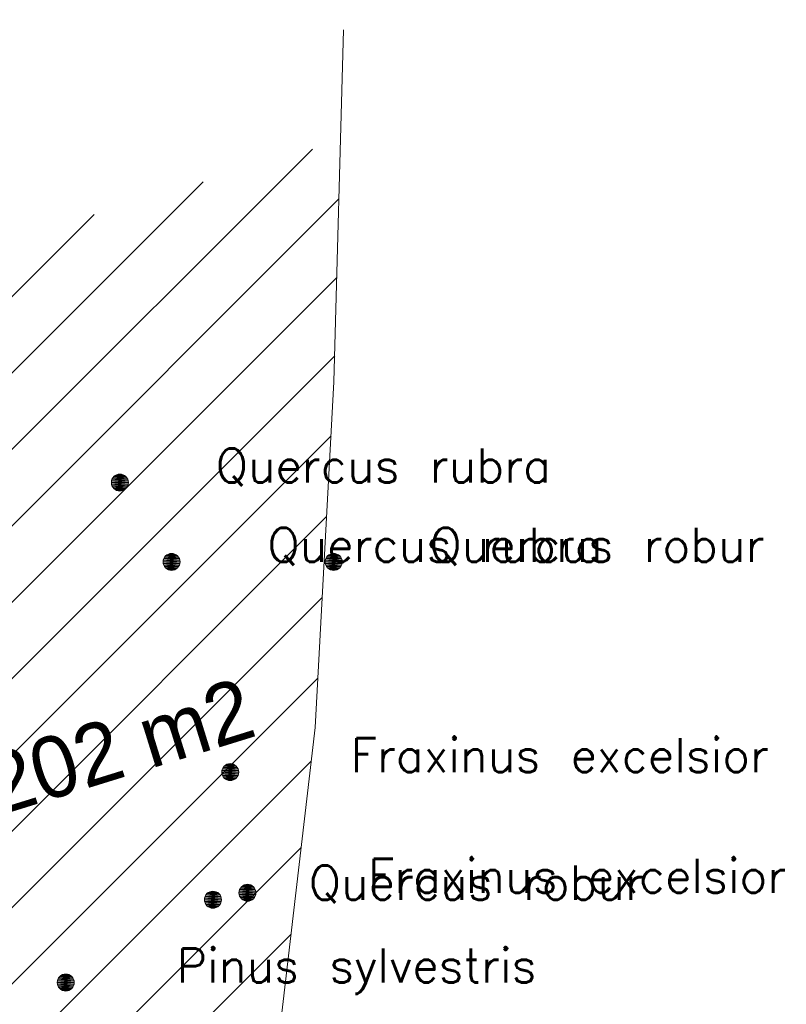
# Model space of a CAD drawing. Header units: metres. Extents: x 102852 to 106916, y 385458 to 392749.
# Tile 20 of 25: x 104659 to 104681, y 386110 to 386139. Entities that reach past the tile are written whole.
import ezdxf
from ezdxf.enums import TextEntityAlignment as Align

# ---------------------------------------------------------------- set-up
doc = ezdxf.new("R2010")
doc.units = ezdxf.units.M
for name, color, linetype, lineweight in [('0-BEPLANTING', 14, 'Continuous', 30), ('B-WE-GR-STRUIK-G', 90, 'Continuous', 13), ('Bomen', 84, 'Continuous', 0), ('Boomsoort', 10, 'Continuous', 0)]:
    doc.layers.add(name, color=color, linetype=linetype, lineweight=lineweight)
doc.styles.add('ISO 1 1000 T2 5 0', font='font_iso.shx', dxfattribs={"height": 2.5})
doc.styles.add('Style-txt', font='txt.shx')

# ---------------------------------------------------------------- blocks, each defined once
blk = doc.blocks.new('MPOLYGON_691')
at = {"layer": 'Bomen', "flags": 128}
for points in [[(104661.314, 386125.681), (104661.277, 386125.65), (104661.63, 386125.65)], [(104661.358, 386125.704), (104661.314, 386125.681), (104661.592, 386125.681)], [(104661.314, 386125.681), (104661.592, 386125.681), (104661.63, 386125.65)], [(104661.405, 386125.718), (104661.358, 386125.704), (104661.549, 386125.704)], [(104661.358, 386125.704), (104661.549, 386125.704), (104661.592, 386125.681)], [(104661.453, 386125.723), (104661.405, 386125.718), (104661.502, 386125.718)], [(104661.405, 386125.718), (104661.502, 386125.718), (104661.549, 386125.704)], [(104661.208, 386125.522), (104661.203, 386125.473), (104661.703, 386125.473)], [(104661.203, 386125.473), (104661.208, 386125.424), (104661.699, 386125.424)], [(104661.203, 386125.473), (104661.703, 386125.473), (104661.699, 386125.424)], [(104661.222, 386125.569), (104661.208, 386125.522), (104661.699, 386125.522)], [(104661.208, 386125.522), (104661.699, 386125.522), (104661.703, 386125.473)], [(104661.208, 386125.424), (104661.222, 386125.377), (104661.684, 386125.377)], [(104661.208, 386125.424), (104661.699, 386125.424), (104661.684, 386125.377)], [(104661.245, 386125.612), (104661.222, 386125.569), (104661.684, 386125.569)], [(104661.222, 386125.569), (104661.684, 386125.569), (104661.699, 386125.522)], [(104661.277, 386125.65), (104661.245, 386125.612), (104661.661, 386125.612)], [(104661.245, 386125.612), (104661.661, 386125.612), (104661.684, 386125.569)], [(104661.277, 386125.65), (104661.63, 386125.65), (104661.661, 386125.612)], [(104661.222, 386125.377), (104661.245, 386125.334), (104661.661, 386125.334)], [(104661.222, 386125.377), (104661.684, 386125.377), (104661.661, 386125.334)], [(104661.245, 386125.334), (104661.277, 386125.296), (104661.63, 386125.296)], [(104661.245, 386125.334), (104661.661, 386125.334), (104661.63, 386125.296)], [(104661.277, 386125.296), (104661.314, 386125.265), (104661.592, 386125.265)], [(104661.277, 386125.296), (104661.63, 386125.296), (104661.592, 386125.265)], [(104661.314, 386125.265), (104661.358, 386125.242), (104661.549, 386125.242)], [(104661.314, 386125.265), (104661.592, 386125.265), (104661.549, 386125.242)], [(104661.358, 386125.242), (104661.405, 386125.228), (104661.502, 386125.228)], [(104661.358, 386125.242), (104661.549, 386125.242), (104661.502, 386125.228)], [(104661.405, 386125.228), (104661.502, 386125.228), (104661.453, 386125.223)]]:
    blk.add_lwpolyline(points, close=True, dxfattribs=at)
at = {"layer": 'Bomen', "color": 74, "true_color": 0x55aa00, "flags": 128}
for points in [[(104661.277, 386125.65), (104661.314, 386125.681)], [(104661.314, 386125.681), (104661.358, 386125.704)], [(104661.358, 386125.704), (104661.405, 386125.718)], [(104661.405, 386125.718), (104661.453, 386125.723)], [(104661.453, 386125.723), (104661.502, 386125.718)], [(104661.502, 386125.718), (104661.549, 386125.704)], [(104661.549, 386125.704), (104661.592, 386125.681)], [(104661.592, 386125.681), (104661.63, 386125.65)], [(104661.203, 386125.473), (104661.208, 386125.522)], [(104661.208, 386125.424), (104661.203, 386125.473)], [(104661.208, 386125.522), (104661.222, 386125.569)], [(104661.222, 386125.377), (104661.208, 386125.424)], [(104661.222, 386125.569), (104661.245, 386125.612)], [(104661.245, 386125.612), (104661.277, 386125.65)], [(104661.63, 386125.65), (104661.661, 386125.612)], [(104661.661, 386125.612), (104661.684, 386125.569)], [(104661.684, 386125.569), (104661.699, 386125.522)], [(104661.699, 386125.424), (104661.684, 386125.377)], [(104661.699, 386125.522), (104661.703, 386125.473)], [(104661.703, 386125.473), (104661.699, 386125.424)], [(104661.245, 386125.334), (104661.222, 386125.377)], [(104661.277, 386125.296), (104661.245, 386125.334)], [(104661.314, 386125.265), (104661.277, 386125.296)], [(104661.358, 386125.242), (104661.314, 386125.265)], [(104661.405, 386125.228), (104661.358, 386125.242)], [(104661.453, 386125.223), (104661.405, 386125.228)], [(104661.502, 386125.228), (104661.453, 386125.223)], [(104661.549, 386125.242), (104661.502, 386125.228)], [(104661.592, 386125.265), (104661.549, 386125.242)], [(104661.63, 386125.296), (104661.592, 386125.265)], [(104661.661, 386125.334), (104661.63, 386125.296)], [(104661.684, 386125.377), (104661.661, 386125.334)]]:
    blk.add_lwpolyline(points, dxfattribs=at)
at = {"layer": 'Bomen'}
for points in [[(104661.314, 386125.681), (104661.277, 386125.65), (104661.63, 386125.65)], [(104661.358, 386125.704), (104661.314, 386125.681), (104661.592, 386125.681)], [(104661.314, 386125.681), (104661.592, 386125.681), (104661.63, 386125.65)], [(104661.405, 386125.718), (104661.358, 386125.704), (104661.549, 386125.704)], [(104661.358, 386125.704), (104661.549, 386125.704), (104661.592, 386125.681)], [(104661.453, 386125.723), (104661.405, 386125.718), (104661.502, 386125.718)], [(104661.405, 386125.718), (104661.502, 386125.718), (104661.549, 386125.704)], [(104661.208, 386125.522), (104661.203, 386125.473), (104661.703, 386125.473)], [(104661.222, 386125.569), (104661.208, 386125.522), (104661.699, 386125.522)], [(104661.208, 386125.522), (104661.699, 386125.522), (104661.703, 386125.473)], [(104661.245, 386125.612), (104661.222, 386125.569), (104661.684, 386125.569)], [(104661.222, 386125.569), (104661.684, 386125.569), (104661.699, 386125.522)], [(104661.277, 386125.65), (104661.245, 386125.612), (104661.661, 386125.612)], [(104661.245, 386125.612), (104661.661, 386125.612), (104661.684, 386125.569)], [(104661.277, 386125.65), (104661.63, 386125.65), (104661.661, 386125.612)]]:
    blk.add_solid(points, dxfattribs=at)
at = {"layer": 'Bomen', "extrusion": (0, 0, -1)}
for points in [[(-104661.203, 386125.473), (-104661.208, 386125.424), (-104661.699, 386125.424)], [(-104661.203, 386125.473), (-104661.703, 386125.473), (-104661.699, 386125.424)], [(-104661.208, 386125.424), (-104661.222, 386125.377), (-104661.684, 386125.377)], [(-104661.208, 386125.424), (-104661.699, 386125.424), (-104661.684, 386125.377)], [(-104661.222, 386125.377), (-104661.245, 386125.334), (-104661.661, 386125.334)], [(-104661.222, 386125.377), (-104661.684, 386125.377), (-104661.661, 386125.334)], [(-104661.245, 386125.334), (-104661.277, 386125.296), (-104661.63, 386125.296)], [(-104661.245, 386125.334), (-104661.661, 386125.334), (-104661.63, 386125.296)], [(-104661.277, 386125.296), (-104661.314, 386125.265), (-104661.592, 386125.265)], [(-104661.277, 386125.296), (-104661.63, 386125.296), (-104661.592, 386125.265)], [(-104661.314, 386125.265), (-104661.358, 386125.242), (-104661.549, 386125.242)], [(-104661.314, 386125.265), (-104661.592, 386125.265), (-104661.549, 386125.242)], [(-104661.358, 386125.242), (-104661.405, 386125.228), (-104661.502, 386125.228)], [(-104661.358, 386125.242), (-104661.549, 386125.242), (-104661.502, 386125.228)], [(-104661.405, 386125.228), (-104661.502, 386125.228), (-104661.453, 386125.223)]]:
    blk.add_solid(points, dxfattribs=at)
blk = doc.blocks.new('MPOLYGON_692')
at = {"layer": 'Bomen', "flags": 128}
for points in [[(104662.878, 386123.373), (104662.835, 386123.35), (104663.112, 386123.35)], [(104662.925, 386123.388), (104662.878, 386123.373), (104663.069, 386123.373)], [(104662.878, 386123.373), (104663.069, 386123.373), (104663.112, 386123.35)], [(104662.973, 386123.392), (104662.925, 386123.388), (104663.022, 386123.388)], [(104662.925, 386123.388), (104663.022, 386123.388), (104663.069, 386123.373)], [(104662.728, 386123.191), (104662.723, 386123.142), (104663.223, 386123.142)], [(104662.723, 386123.142), (104662.728, 386123.094), (104663.219, 386123.094)], [(104662.723, 386123.142), (104663.223, 386123.142), (104663.219, 386123.094)], [(104662.742, 386123.238), (104662.728, 386123.191), (104663.219, 386123.191)], [(104662.728, 386123.191), (104663.219, 386123.191), (104663.223, 386123.142)], [(104662.728, 386123.094), (104662.742, 386123.047), (104663.204, 386123.047)], [(104662.728, 386123.094), (104663.219, 386123.094), (104663.204, 386123.047)], [(104662.766, 386123.281), (104662.742, 386123.238), (104663.204, 386123.238)], [(104662.742, 386123.238), (104663.204, 386123.238), (104663.219, 386123.191)], [(104662.797, 386123.319), (104662.766, 386123.281), (104663.181, 386123.281)], [(104662.766, 386123.281), (104663.181, 386123.281), (104663.204, 386123.238)], [(104662.835, 386123.35), (104662.797, 386123.319), (104663.15, 386123.319)], [(104662.797, 386123.319), (104663.15, 386123.319), (104663.181, 386123.281)], [(104662.835, 386123.35), (104663.112, 386123.35), (104663.15, 386123.319)], [(104662.742, 386123.047), (104662.766, 386123.003), (104663.181, 386123.003)], [(104662.742, 386123.047), (104663.204, 386123.047), (104663.181, 386123.003)], [(104662.766, 386123.003), (104662.797, 386122.966), (104663.15, 386122.966)], [(104662.766, 386123.003), (104663.181, 386123.003), (104663.15, 386122.966)], [(104662.797, 386122.966), (104662.835, 386122.934), (104663.112, 386122.934)], [(104662.797, 386122.966), (104663.15, 386122.966), (104663.112, 386122.934)], [(104662.835, 386122.934), (104662.878, 386122.911), (104663.069, 386122.911)], [(104662.835, 386122.934), (104663.112, 386122.934), (104663.069, 386122.911)], [(104662.878, 386122.911), (104662.925, 386122.897), (104663.022, 386122.897)], [(104662.878, 386122.911), (104663.069, 386122.911), (104663.022, 386122.897)], [(104662.925, 386122.897), (104663.022, 386122.897), (104662.973, 386122.892)]]:
    blk.add_lwpolyline(points, close=True, dxfattribs=at)
at = {"layer": 'Bomen', "color": 74, "true_color": 0x55aa00, "flags": 128}
for points in [[(104662.835, 386123.35), (104662.878, 386123.373)], [(104662.878, 386123.373), (104662.925, 386123.388)], [(104662.925, 386123.388), (104662.973, 386123.392)], [(104662.973, 386123.392), (104663.022, 386123.388)], [(104663.022, 386123.388), (104663.069, 386123.373)], [(104663.069, 386123.373), (104663.112, 386123.35)], [(104662.723, 386123.142), (104662.728, 386123.191)], [(104662.728, 386123.094), (104662.723, 386123.142)], [(104662.728, 386123.191), (104662.742, 386123.238)], [(104662.742, 386123.047), (104662.728, 386123.094)], [(104662.742, 386123.238), (104662.766, 386123.281)], [(104662.766, 386123.281), (104662.797, 386123.319)], [(104662.797, 386123.319), (104662.835, 386123.35)], [(104663.112, 386123.35), (104663.15, 386123.319)], [(104663.15, 386123.319), (104663.181, 386123.281)], [(104663.181, 386123.281), (104663.204, 386123.238)], [(104663.204, 386123.238), (104663.219, 386123.191)], [(104663.219, 386123.094), (104663.204, 386123.047)], [(104663.219, 386123.191), (104663.223, 386123.142)], [(104663.223, 386123.142), (104663.219, 386123.094)], [(104662.766, 386123.003), (104662.742, 386123.047)], [(104662.797, 386122.966), (104662.766, 386123.003)], [(104662.835, 386122.934), (104662.797, 386122.966)], [(104662.878, 386122.911), (104662.835, 386122.934)], [(104662.925, 386122.897), (104662.878, 386122.911)], [(104662.973, 386122.892), (104662.925, 386122.897)], [(104663.022, 386122.897), (104662.973, 386122.892)], [(104663.069, 386122.911), (104663.022, 386122.897)], [(104663.112, 386122.934), (104663.069, 386122.911)], [(104663.15, 386122.966), (104663.112, 386122.934)], [(104663.181, 386123.003), (104663.15, 386122.966)], [(104663.204, 386123.047), (104663.181, 386123.003)]]:
    blk.add_lwpolyline(points, dxfattribs=at)
at = {"layer": 'Bomen'}
for points in [[(104662.878, 386123.373), (104662.835, 386123.35), (104663.112, 386123.35)], [(104662.925, 386123.388), (104662.878, 386123.373), (104663.069, 386123.373)], [(104662.878, 386123.373), (104663.069, 386123.373), (104663.112, 386123.35)], [(104662.973, 386123.392), (104662.925, 386123.388), (104663.022, 386123.388)], [(104662.925, 386123.388), (104663.022, 386123.388), (104663.069, 386123.373)], [(104662.728, 386123.191), (104662.723, 386123.142), (104663.223, 386123.142)], [(104662.742, 386123.238), (104662.728, 386123.191), (104663.219, 386123.191)], [(104662.728, 386123.191), (104663.219, 386123.191), (104663.223, 386123.142)], [(104662.766, 386123.281), (104662.742, 386123.238), (104663.204, 386123.238)], [(104662.742, 386123.238), (104663.204, 386123.238), (104663.219, 386123.191)], [(104662.797, 386123.319), (104662.766, 386123.281), (104663.181, 386123.281)], [(104662.766, 386123.281), (104663.181, 386123.281), (104663.204, 386123.238)], [(104662.835, 386123.35), (104662.797, 386123.319), (104663.15, 386123.319)], [(104662.797, 386123.319), (104663.15, 386123.319), (104663.181, 386123.281)], [(104662.835, 386123.35), (104663.112, 386123.35), (104663.15, 386123.319)]]:
    blk.add_solid(points, dxfattribs=at)
at = {"layer": 'Bomen', "extrusion": (0, 0, -1)}
for points in [[(-104662.723, 386123.142), (-104662.728, 386123.094), (-104663.219, 386123.094)], [(-104662.723, 386123.142), (-104663.223, 386123.142), (-104663.219, 386123.094)], [(-104662.728, 386123.094), (-104662.742, 386123.047), (-104663.204, 386123.047)], [(-104662.728, 386123.094), (-104663.219, 386123.094), (-104663.204, 386123.047)], [(-104662.742, 386123.047), (-104662.766, 386123.003), (-104663.181, 386123.003)], [(-104662.742, 386123.047), (-104663.204, 386123.047), (-104663.181, 386123.003)], [(-104662.766, 386123.003), (-104662.797, 386122.966), (-104663.15, 386122.966)], [(-104662.766, 386123.003), (-104663.181, 386123.003), (-104663.15, 386122.966)], [(-104662.797, 386122.966), (-104662.835, 386122.934), (-104663.112, 386122.934)], [(-104662.797, 386122.966), (-104663.15, 386122.966), (-104663.112, 386122.934)], [(-104662.835, 386122.934), (-104662.878, 386122.911), (-104663.069, 386122.911)], [(-104662.835, 386122.934), (-104663.112, 386122.934), (-104663.069, 386122.911)], [(-104662.878, 386122.911), (-104662.925, 386122.897), (-104663.022, 386122.897)], [(-104662.878, 386122.911), (-104663.069, 386122.911), (-104663.022, 386122.897)], [(-104662.925, 386122.897), (-104663.022, 386122.897), (-104662.973, 386122.892)]]:
    blk.add_solid(points, dxfattribs=at)
blk = doc.blocks.new('MPOLYGON_693')
at = {"layer": 'Bomen', "flags": 128}
for points in [[(104667.641, 386123.373), (104667.598, 386123.35), (104667.875, 386123.35)], [(104667.688, 386123.388), (104667.641, 386123.373), (104667.832, 386123.373)], [(104667.641, 386123.373), (104667.832, 386123.373), (104667.875, 386123.35)], [(104667.736, 386123.392), (104667.688, 386123.388), (104667.785, 386123.388)], [(104667.688, 386123.388), (104667.785, 386123.388), (104667.832, 386123.373)], [(104667.491, 386123.191), (104667.486, 386123.142), (104667.986, 386123.142)], [(104667.486, 386123.142), (104667.491, 386123.094), (104667.982, 386123.094)], [(104667.486, 386123.142), (104667.986, 386123.142), (104667.982, 386123.094)], [(104667.505, 386123.238), (104667.491, 386123.191), (104667.982, 386123.191)], [(104667.491, 386123.191), (104667.982, 386123.191), (104667.986, 386123.142)], [(104667.491, 386123.094), (104667.505, 386123.047), (104667.967, 386123.047)], [(104667.491, 386123.094), (104667.982, 386123.094), (104667.967, 386123.047)], [(104667.529, 386123.281), (104667.505, 386123.238), (104667.967, 386123.238)], [(104667.505, 386123.238), (104667.967, 386123.238), (104667.982, 386123.191)], [(104667.56, 386123.319), (104667.529, 386123.281), (104667.944, 386123.281)], [(104667.529, 386123.281), (104667.944, 386123.281), (104667.967, 386123.238)], [(104667.598, 386123.35), (104667.56, 386123.319), (104667.913, 386123.319)], [(104667.56, 386123.319), (104667.913, 386123.319), (104667.944, 386123.281)], [(104667.598, 386123.35), (104667.875, 386123.35), (104667.913, 386123.319)], [(104667.505, 386123.047), (104667.529, 386123.003), (104667.944, 386123.003)], [(104667.505, 386123.047), (104667.967, 386123.047), (104667.944, 386123.003)], [(104667.529, 386123.003), (104667.56, 386122.966), (104667.913, 386122.966)], [(104667.529, 386123.003), (104667.944, 386123.003), (104667.913, 386122.966)], [(104667.56, 386122.966), (104667.598, 386122.934), (104667.875, 386122.934)], [(104667.56, 386122.966), (104667.913, 386122.966), (104667.875, 386122.934)], [(104667.598, 386122.934), (104667.641, 386122.911), (104667.832, 386122.911)], [(104667.598, 386122.934), (104667.875, 386122.934), (104667.832, 386122.911)], [(104667.641, 386122.911), (104667.688, 386122.897), (104667.785, 386122.897)], [(104667.641, 386122.911), (104667.832, 386122.911), (104667.785, 386122.897)], [(104667.688, 386122.897), (104667.785, 386122.897), (104667.736, 386122.892)]]:
    blk.add_lwpolyline(points, close=True, dxfattribs=at)
at = {"layer": 'Bomen', "color": 74, "true_color": 0x55aa00, "flags": 128}
for points in [[(104667.598, 386123.35), (104667.641, 386123.373)], [(104667.641, 386123.373), (104667.688, 386123.388)], [(104667.688, 386123.388), (104667.736, 386123.392)], [(104667.736, 386123.392), (104667.785, 386123.388)], [(104667.785, 386123.388), (104667.832, 386123.373)], [(104667.832, 386123.373), (104667.875, 386123.35)], [(104667.486, 386123.142), (104667.491, 386123.191)], [(104667.491, 386123.094), (104667.486, 386123.142)], [(104667.491, 386123.191), (104667.505, 386123.238)], [(104667.505, 386123.047), (104667.491, 386123.094)], [(104667.505, 386123.238), (104667.529, 386123.281)], [(104667.529, 386123.281), (104667.56, 386123.319)], [(104667.56, 386123.319), (104667.598, 386123.35)], [(104667.875, 386123.35), (104667.913, 386123.319)], [(104667.913, 386123.319), (104667.944, 386123.281)], [(104667.944, 386123.281), (104667.967, 386123.238)], [(104667.967, 386123.238), (104667.982, 386123.191)], [(104667.982, 386123.094), (104667.967, 386123.047)], [(104667.982, 386123.191), (104667.986, 386123.142)], [(104667.986, 386123.142), (104667.982, 386123.094)], [(104667.529, 386123.003), (104667.505, 386123.047)], [(104667.56, 386122.966), (104667.529, 386123.003)], [(104667.598, 386122.934), (104667.56, 386122.966)], [(104667.641, 386122.911), (104667.598, 386122.934)], [(104667.688, 386122.897), (104667.641, 386122.911)], [(104667.736, 386122.892), (104667.688, 386122.897)], [(104667.785, 386122.897), (104667.736, 386122.892)], [(104667.832, 386122.911), (104667.785, 386122.897)], [(104667.875, 386122.934), (104667.832, 386122.911)], [(104667.913, 386122.966), (104667.875, 386122.934)], [(104667.944, 386123.003), (104667.913, 386122.966)], [(104667.967, 386123.047), (104667.944, 386123.003)]]:
    blk.add_lwpolyline(points, dxfattribs=at)
at = {"layer": 'Bomen'}
for points in [[(104667.641, 386123.373), (104667.598, 386123.35), (104667.875, 386123.35)], [(104667.688, 386123.388), (104667.641, 386123.373), (104667.832, 386123.373)], [(104667.641, 386123.373), (104667.832, 386123.373), (104667.875, 386123.35)], [(104667.736, 386123.392), (104667.688, 386123.388), (104667.785, 386123.388)], [(104667.688, 386123.388), (104667.785, 386123.388), (104667.832, 386123.373)], [(104667.491, 386123.191), (104667.486, 386123.142), (104667.986, 386123.142)], [(104667.505, 386123.238), (104667.491, 386123.191), (104667.982, 386123.191)], [(104667.491, 386123.191), (104667.982, 386123.191), (104667.986, 386123.142)], [(104667.529, 386123.281), (104667.505, 386123.238), (104667.967, 386123.238)], [(104667.505, 386123.238), (104667.967, 386123.238), (104667.982, 386123.191)], [(104667.56, 386123.319), (104667.529, 386123.281), (104667.944, 386123.281)], [(104667.529, 386123.281), (104667.944, 386123.281), (104667.967, 386123.238)], [(104667.598, 386123.35), (104667.56, 386123.319), (104667.913, 386123.319)], [(104667.56, 386123.319), (104667.913, 386123.319), (104667.944, 386123.281)], [(104667.598, 386123.35), (104667.875, 386123.35), (104667.913, 386123.319)]]:
    blk.add_solid(points, dxfattribs=at)
at = {"layer": 'Bomen', "extrusion": (0, 0, -1)}
for points in [[(-104667.486, 386123.142), (-104667.491, 386123.094), (-104667.982, 386123.094)], [(-104667.486, 386123.142), (-104667.986, 386123.142), (-104667.982, 386123.094)], [(-104667.491, 386123.094), (-104667.505, 386123.047), (-104667.967, 386123.047)], [(-104667.491, 386123.094), (-104667.982, 386123.094), (-104667.967, 386123.047)], [(-104667.505, 386123.047), (-104667.529, 386123.003), (-104667.944, 386123.003)], [(-104667.505, 386123.047), (-104667.967, 386123.047), (-104667.944, 386123.003)], [(-104667.529, 386123.003), (-104667.56, 386122.966), (-104667.913, 386122.966)], [(-104667.529, 386123.003), (-104667.944, 386123.003), (-104667.913, 386122.966)], [(-104667.56, 386122.966), (-104667.598, 386122.934), (-104667.875, 386122.934)], [(-104667.56, 386122.966), (-104667.913, 386122.966), (-104667.875, 386122.934)], [(-104667.598, 386122.934), (-104667.641, 386122.911), (-104667.832, 386122.911)], [(-104667.598, 386122.934), (-104667.875, 386122.934), (-104667.832, 386122.911)], [(-104667.641, 386122.911), (-104667.688, 386122.897), (-104667.785, 386122.897)], [(-104667.641, 386122.911), (-104667.832, 386122.911), (-104667.785, 386122.897)], [(-104667.688, 386122.897), (-104667.785, 386122.897), (-104667.736, 386122.892)]]:
    blk.add_solid(points, dxfattribs=at)
blk = doc.blocks.new('MPOLYGON_694')
at = {"layer": 'Bomen', "flags": 128}
for points in [[(104659.654, 386110.915), (104659.631, 386110.872), (104660.093, 386110.872)], [(104659.685, 386110.953), (104659.654, 386110.915), (104660.07, 386110.915)], [(104659.654, 386110.915), (104660.07, 386110.915), (104660.093, 386110.872)], [(104659.723, 386110.984), (104659.685, 386110.953), (104660.039, 386110.953)], [(104659.685, 386110.953), (104660.039, 386110.953), (104660.07, 386110.915)], [(104659.766, 386111.007), (104659.723, 386110.984), (104660.001, 386110.984)], [(104659.723, 386110.984), (104660.001, 386110.984), (104660.039, 386110.953)], [(104659.813, 386111.021), (104659.766, 386111.007), (104659.957, 386111.007)], [(104659.766, 386111.007), (104659.957, 386111.007), (104660.001, 386110.984)], [(104659.862, 386111.026), (104659.813, 386111.021), (104659.91, 386111.021)], [(104659.813, 386111.021), (104659.91, 386111.021), (104659.957, 386111.007)], [(104659.617, 386110.825), (104659.612, 386110.776), (104660.112, 386110.776)], [(104659.612, 386110.776), (104659.617, 386110.727), (104660.107, 386110.727)], [(104659.612, 386110.776), (104660.112, 386110.776), (104660.107, 386110.727)], [(104659.631, 386110.872), (104659.617, 386110.825), (104660.107, 386110.825)], [(104659.617, 386110.825), (104660.107, 386110.825), (104660.112, 386110.776)], [(104659.617, 386110.727), (104659.631, 386110.68), (104660.093, 386110.68)], [(104659.617, 386110.727), (104660.107, 386110.727), (104660.093, 386110.68)], [(104659.631, 386110.872), (104660.093, 386110.872), (104660.107, 386110.825)], [(104659.631, 386110.68), (104659.654, 386110.637), (104660.07, 386110.637)], [(104659.631, 386110.68), (104660.093, 386110.68), (104660.07, 386110.637)], [(104659.654, 386110.637), (104659.685, 386110.599), (104660.039, 386110.599)], [(104659.654, 386110.637), (104660.07, 386110.637), (104660.039, 386110.599)], [(104659.685, 386110.599), (104659.723, 386110.568), (104660.001, 386110.568)], [(104659.685, 386110.599), (104660.039, 386110.599), (104660.001, 386110.568)], [(104659.723, 386110.568), (104659.766, 386110.545), (104659.957, 386110.545)], [(104659.723, 386110.568), (104660.001, 386110.568), (104659.957, 386110.545)], [(104659.766, 386110.545), (104659.813, 386110.531), (104659.91, 386110.531)], [(104659.766, 386110.545), (104659.957, 386110.545), (104659.91, 386110.531)], [(104659.813, 386110.531), (104659.91, 386110.531), (104659.862, 386110.526)]]:
    blk.add_lwpolyline(points, close=True, dxfattribs=at)
at = {"layer": 'Bomen', "color": 74, "true_color": 0x55aa00, "flags": 128}
for points in [[(104659.631, 386110.872), (104659.654, 386110.915)], [(104659.654, 386110.915), (104659.685, 386110.953)], [(104659.685, 386110.953), (104659.723, 386110.984)], [(104659.723, 386110.984), (104659.766, 386111.007)], [(104659.766, 386111.007), (104659.813, 386111.021)], [(104659.813, 386111.021), (104659.862, 386111.026)], [(104659.862, 386111.026), (104659.91, 386111.021)], [(104659.91, 386111.021), (104659.957, 386111.007)], [(104659.957, 386111.007), (104660.001, 386110.984)], [(104660.001, 386110.984), (104660.039, 386110.953)], [(104660.039, 386110.953), (104660.07, 386110.915)], [(104660.07, 386110.915), (104660.093, 386110.872)], [(104659.612, 386110.776), (104659.617, 386110.825)], [(104659.617, 386110.727), (104659.612, 386110.776)], [(104659.617, 386110.825), (104659.631, 386110.872)], [(104659.631, 386110.68), (104659.617, 386110.727)], [(104659.654, 386110.637), (104659.631, 386110.68)], [(104659.685, 386110.599), (104659.654, 386110.637)], [(104660.07, 386110.637), (104660.039, 386110.599)], [(104660.093, 386110.68), (104660.07, 386110.637)], [(104660.093, 386110.872), (104660.107, 386110.825)], [(104660.107, 386110.727), (104660.093, 386110.68)], [(104660.107, 386110.825), (104660.112, 386110.776)], [(104660.112, 386110.776), (104660.107, 386110.727)], [(104659.723, 386110.568), (104659.685, 386110.599)], [(104659.766, 386110.545), (104659.723, 386110.568)], [(104659.813, 386110.531), (104659.766, 386110.545)], [(104659.862, 386110.526), (104659.813, 386110.531)], [(104659.91, 386110.531), (104659.862, 386110.526)], [(104659.957, 386110.545), (104659.91, 386110.531)], [(104660.001, 386110.568), (104659.957, 386110.545)], [(104660.039, 386110.599), (104660.001, 386110.568)]]:
    blk.add_lwpolyline(points, dxfattribs=at)
at = {"layer": 'Bomen'}
for points in [[(104659.654, 386110.915), (104659.631, 386110.872), (104660.093, 386110.872)], [(104659.685, 386110.953), (104659.654, 386110.915), (104660.07, 386110.915)], [(104659.654, 386110.915), (104660.07, 386110.915), (104660.093, 386110.872)], [(104659.723, 386110.984), (104659.685, 386110.953), (104660.039, 386110.953)], [(104659.685, 386110.953), (104660.039, 386110.953), (104660.07, 386110.915)], [(104659.766, 386111.007), (104659.723, 386110.984), (104660.001, 386110.984)], [(104659.723, 386110.984), (104660.001, 386110.984), (104660.039, 386110.953)], [(104659.813, 386111.021), (104659.766, 386111.007), (104659.957, 386111.007)], [(104659.766, 386111.007), (104659.957, 386111.007), (104660.001, 386110.984)], [(104659.862, 386111.026), (104659.813, 386111.021), (104659.91, 386111.021)], [(104659.813, 386111.021), (104659.91, 386111.021), (104659.957, 386111.007)], [(104659.617, 386110.825), (104659.612, 386110.776), (104660.112, 386110.776)], [(104659.631, 386110.872), (104659.617, 386110.825), (104660.107, 386110.825)], [(104659.617, 386110.825), (104660.107, 386110.825), (104660.112, 386110.776)], [(104659.631, 386110.872), (104660.093, 386110.872), (104660.107, 386110.825)]]:
    blk.add_solid(points, dxfattribs=at)
at = {"layer": 'Bomen', "extrusion": (0, 0, -1)}
for points in [[(-104659.612, 386110.776), (-104659.617, 386110.727), (-104660.107, 386110.727)], [(-104659.612, 386110.776), (-104660.112, 386110.776), (-104660.107, 386110.727)], [(-104659.617, 386110.727), (-104659.631, 386110.68), (-104660.093, 386110.68)], [(-104659.617, 386110.727), (-104660.107, 386110.727), (-104660.093, 386110.68)], [(-104659.631, 386110.68), (-104659.654, 386110.637), (-104660.07, 386110.637)], [(-104659.631, 386110.68), (-104660.093, 386110.68), (-104660.07, 386110.637)], [(-104659.654, 386110.637), (-104659.685, 386110.599), (-104660.039, 386110.599)], [(-104659.654, 386110.637), (-104660.07, 386110.637), (-104660.039, 386110.599)], [(-104659.685, 386110.599), (-104659.723, 386110.568), (-104660.001, 386110.568)], [(-104659.685, 386110.599), (-104660.039, 386110.599), (-104660.001, 386110.568)], [(-104659.723, 386110.568), (-104659.766, 386110.545), (-104659.957, 386110.545)], [(-104659.723, 386110.568), (-104660.001, 386110.568), (-104659.957, 386110.545)], [(-104659.766, 386110.545), (-104659.813, 386110.531), (-104659.91, 386110.531)], [(-104659.766, 386110.545), (-104659.957, 386110.545), (-104659.91, 386110.531)], [(-104659.813, 386110.531), (-104659.91, 386110.531), (-104659.862, 386110.526)]]:
    blk.add_solid(points, dxfattribs=at)
blk = doc.blocks.new('MPOLYGON_695')
at = {"layer": 'Bomen', "flags": 128}
for points in [[(104664.995, 386113.553), (104664.972, 386113.509), (104665.434, 386113.509)], [(104665.026, 386113.59), (104664.995, 386113.553), (104665.411, 386113.553)], [(104664.995, 386113.553), (104665.411, 386113.553), (104665.434, 386113.509)], [(104665.064, 386113.622), (104665.026, 386113.59), (104665.38, 386113.59)], [(104665.026, 386113.59), (104665.38, 386113.59), (104665.411, 386113.553)], [(104665.107, 386113.645), (104665.064, 386113.622), (104665.342, 386113.622)], [(104665.064, 386113.622), (104665.342, 386113.622), (104665.38, 386113.59)], [(104665.154, 386113.659), (104665.107, 386113.645), (104665.299, 386113.645)], [(104665.107, 386113.645), (104665.299, 386113.645), (104665.342, 386113.622)], [(104665.203, 386113.664), (104665.154, 386113.659), (104665.252, 386113.659)], [(104665.154, 386113.659), (104665.252, 386113.659), (104665.299, 386113.645)], [(104664.958, 386113.462), (104664.953, 386113.414), (104665.453, 386113.414)], [(104664.953, 386113.414), (104664.958, 386113.365), (104665.448, 386113.365)], [(104664.953, 386113.414), (104665.453, 386113.414), (104665.448, 386113.365)], [(104664.972, 386113.509), (104664.958, 386113.462), (104665.448, 386113.462)], [(104664.958, 386113.462), (104665.448, 386113.462), (104665.453, 386113.414)], [(104664.958, 386113.365), (104664.972, 386113.318), (104665.434, 386113.318)], [(104664.958, 386113.365), (104665.448, 386113.365), (104665.434, 386113.318)], [(104664.972, 386113.509), (104665.434, 386113.509), (104665.448, 386113.462)], [(104664.972, 386113.318), (104664.995, 386113.275), (104665.411, 386113.275)], [(104664.972, 386113.318), (104665.434, 386113.318), (104665.411, 386113.275)], [(104664.995, 386113.275), (104665.026, 386113.237), (104665.38, 386113.237)], [(104664.995, 386113.275), (104665.411, 386113.275), (104665.38, 386113.237)], [(104665.026, 386113.237), (104665.064, 386113.206), (104665.342, 386113.206)], [(104665.026, 386113.237), (104665.38, 386113.237), (104665.342, 386113.206)], [(104665.064, 386113.206), (104665.107, 386113.183), (104665.299, 386113.183)], [(104665.064, 386113.206), (104665.342, 386113.206), (104665.299, 386113.183)], [(104665.107, 386113.183), (104665.154, 386113.169), (104665.252, 386113.169)], [(104665.107, 386113.183), (104665.299, 386113.183), (104665.252, 386113.169)], [(104665.154, 386113.169), (104665.252, 386113.169), (104665.203, 386113.164)]]:
    blk.add_lwpolyline(points, close=True, dxfattribs=at)
at = {"layer": 'Bomen', "color": 74, "true_color": 0x55aa00, "flags": 128}
for points in [[(104664.972, 386113.509), (104664.995, 386113.553)], [(104664.995, 386113.553), (104665.026, 386113.59)], [(104665.026, 386113.59), (104665.064, 386113.622)], [(104665.064, 386113.622), (104665.107, 386113.645)], [(104665.107, 386113.645), (104665.154, 386113.659)], [(104665.154, 386113.659), (104665.203, 386113.664)], [(104665.203, 386113.664), (104665.252, 386113.659)], [(104665.252, 386113.659), (104665.299, 386113.645)], [(104665.299, 386113.645), (104665.342, 386113.622)], [(104665.342, 386113.622), (104665.38, 386113.59)], [(104665.38, 386113.59), (104665.411, 386113.553)], [(104665.411, 386113.553), (104665.434, 386113.509)], [(104664.953, 386113.414), (104664.958, 386113.462)], [(104664.958, 386113.365), (104664.953, 386113.414)], [(104664.958, 386113.462), (104664.972, 386113.509)], [(104664.972, 386113.318), (104664.958, 386113.365)], [(104664.995, 386113.275), (104664.972, 386113.318)], [(104665.026, 386113.237), (104664.995, 386113.275)], [(104665.064, 386113.206), (104665.026, 386113.237)], [(104665.38, 386113.237), (104665.342, 386113.206)], [(104665.411, 386113.275), (104665.38, 386113.237)], [(104665.434, 386113.318), (104665.411, 386113.275)], [(104665.434, 386113.509), (104665.448, 386113.462)], [(104665.448, 386113.365), (104665.434, 386113.318)], [(104665.448, 386113.462), (104665.453, 386113.414)], [(104665.453, 386113.414), (104665.448, 386113.365)], [(104665.107, 386113.183), (104665.064, 386113.206)], [(104665.154, 386113.169), (104665.107, 386113.183)], [(104665.203, 386113.164), (104665.154, 386113.169)], [(104665.252, 386113.169), (104665.203, 386113.164)], [(104665.299, 386113.183), (104665.252, 386113.169)], [(104665.342, 386113.206), (104665.299, 386113.183)]]:
    blk.add_lwpolyline(points, dxfattribs=at)
at = {"layer": 'Bomen'}
for points in [[(104664.995, 386113.553), (104664.972, 386113.509), (104665.434, 386113.509)], [(104665.026, 386113.59), (104664.995, 386113.553), (104665.411, 386113.553)], [(104664.995, 386113.553), (104665.411, 386113.553), (104665.434, 386113.509)], [(104665.064, 386113.622), (104665.026, 386113.59), (104665.38, 386113.59)], [(104665.026, 386113.59), (104665.38, 386113.59), (104665.411, 386113.553)], [(104665.107, 386113.645), (104665.064, 386113.622), (104665.342, 386113.622)], [(104665.064, 386113.622), (104665.342, 386113.622), (104665.38, 386113.59)], [(104665.154, 386113.659), (104665.107, 386113.645), (104665.299, 386113.645)], [(104665.107, 386113.645), (104665.299, 386113.645), (104665.342, 386113.622)], [(104665.203, 386113.664), (104665.154, 386113.659), (104665.252, 386113.659)], [(104665.154, 386113.659), (104665.252, 386113.659), (104665.299, 386113.645)], [(104664.958, 386113.462), (104664.953, 386113.414), (104665.453, 386113.414)], [(104664.972, 386113.509), (104664.958, 386113.462), (104665.448, 386113.462)], [(104664.958, 386113.462), (104665.448, 386113.462), (104665.453, 386113.414)], [(104664.972, 386113.509), (104665.434, 386113.509), (104665.448, 386113.462)]]:
    blk.add_solid(points, dxfattribs=at)
at = {"layer": 'Bomen', "extrusion": (0, 0, -1)}
for points in [[(-104664.953, 386113.414), (-104664.958, 386113.365), (-104665.448, 386113.365)], [(-104664.953, 386113.414), (-104665.453, 386113.414), (-104665.448, 386113.365)], [(-104664.958, 386113.365), (-104664.972, 386113.318), (-104665.434, 386113.318)], [(-104664.958, 386113.365), (-104665.448, 386113.365), (-104665.434, 386113.318)], [(-104664.972, 386113.318), (-104664.995, 386113.275), (-104665.411, 386113.275)], [(-104664.972, 386113.318), (-104665.434, 386113.318), (-104665.411, 386113.275)], [(-104664.995, 386113.275), (-104665.026, 386113.237), (-104665.38, 386113.237)], [(-104664.995, 386113.275), (-104665.411, 386113.275), (-104665.38, 386113.237)], [(-104665.026, 386113.237), (-104665.064, 386113.206), (-104665.342, 386113.206)], [(-104665.026, 386113.237), (-104665.38, 386113.237), (-104665.342, 386113.206)], [(-104665.064, 386113.206), (-104665.107, 386113.183), (-104665.299, 386113.183)], [(-104665.064, 386113.206), (-104665.342, 386113.206), (-104665.299, 386113.183)], [(-104665.107, 386113.183), (-104665.154, 386113.169), (-104665.252, 386113.169)], [(-104665.107, 386113.183), (-104665.299, 386113.183), (-104665.252, 386113.169)], [(-104665.154, 386113.169), (-104665.252, 386113.169), (-104665.203, 386113.164)]]:
    blk.add_solid(points, dxfattribs=at)
blk = doc.blocks.new('MPOLYGON_696')
at = {"layer": 'Bomen', "flags": 128}
for points in [[(104663.944, 386113.26), (104663.94, 386113.211), (104664.44, 386113.211)], [(104663.959, 386113.307), (104663.944, 386113.26), (104664.435, 386113.26)], [(104663.944, 386113.26), (104664.435, 386113.26), (104664.44, 386113.211)], [(104663.982, 386113.35), (104663.959, 386113.307), (104664.42, 386113.307)], [(104663.959, 386113.307), (104664.42, 386113.307), (104664.435, 386113.26)], [(104664.013, 386113.388), (104663.982, 386113.35), (104664.397, 386113.35)], [(104663.982, 386113.35), (104664.397, 386113.35), (104664.42, 386113.307)], [(104664.051, 386113.419), (104664.013, 386113.388), (104664.366, 386113.388)], [(104664.013, 386113.388), (104664.366, 386113.388), (104664.397, 386113.35)], [(104664.094, 386113.442), (104664.051, 386113.419), (104664.328, 386113.419)], [(104664.051, 386113.419), (104664.328, 386113.419), (104664.366, 386113.388)], [(104664.141, 386113.456), (104664.094, 386113.442), (104664.285, 386113.442)], [(104664.094, 386113.442), (104664.285, 386113.442), (104664.328, 386113.419)], [(104664.19, 386113.461), (104664.141, 386113.456), (104664.238, 386113.456)], [(104664.141, 386113.456), (104664.238, 386113.456), (104664.285, 386113.442)], [(104663.94, 386113.211), (104663.944, 386113.162), (104664.435, 386113.162)], [(104663.94, 386113.211), (104664.44, 386113.211), (104664.435, 386113.162)], [(104663.944, 386113.162), (104663.959, 386113.115), (104664.42, 386113.115)], [(104663.944, 386113.162), (104664.435, 386113.162), (104664.42, 386113.115)], [(104663.959, 386113.115), (104663.982, 386113.072), (104664.397, 386113.072)], [(104663.959, 386113.115), (104664.42, 386113.115), (104664.397, 386113.072)], [(104663.982, 386113.072), (104664.013, 386113.034), (104664.366, 386113.034)], [(104663.982, 386113.072), (104664.397, 386113.072), (104664.366, 386113.034)], [(104664.013, 386113.034), (104664.051, 386113.003), (104664.328, 386113.003)], [(104664.013, 386113.034), (104664.366, 386113.034), (104664.328, 386113.003)], [(104664.051, 386113.003), (104664.094, 386112.98), (104664.285, 386112.98)], [(104664.051, 386113.003), (104664.328, 386113.003), (104664.285, 386112.98)], [(104664.094, 386112.98), (104664.141, 386112.966), (104664.238, 386112.966)], [(104664.094, 386112.98), (104664.285, 386112.98), (104664.238, 386112.966)], [(104664.141, 386112.966), (104664.238, 386112.966), (104664.19, 386112.961)]]:
    blk.add_lwpolyline(points, close=True, dxfattribs=at)
at = {"layer": 'Bomen', "color": 74, "true_color": 0x55aa00, "flags": 128}
for points in [[(104663.94, 386113.211), (104663.944, 386113.26)], [(104663.944, 386113.26), (104663.959, 386113.307)], [(104663.959, 386113.307), (104663.982, 386113.35)], [(104663.982, 386113.35), (104664.013, 386113.388)], [(104664.013, 386113.388), (104664.051, 386113.419)], [(104664.051, 386113.419), (104664.094, 386113.442)], [(104664.094, 386113.442), (104664.141, 386113.456)], [(104664.141, 386113.456), (104664.19, 386113.461)], [(104664.19, 386113.461), (104664.238, 386113.456)], [(104664.238, 386113.456), (104664.285, 386113.442)], [(104664.285, 386113.442), (104664.328, 386113.419)], [(104664.328, 386113.419), (104664.366, 386113.388)], [(104664.366, 386113.388), (104664.397, 386113.35)], [(104664.397, 386113.35), (104664.42, 386113.307)], [(104664.42, 386113.307), (104664.435, 386113.26)], [(104664.435, 386113.26), (104664.44, 386113.211)], [(104663.944, 386113.162), (104663.94, 386113.211)], [(104663.959, 386113.115), (104663.944, 386113.162)], [(104663.982, 386113.072), (104663.959, 386113.115)], [(104664.013, 386113.034), (104663.982, 386113.072)], [(104664.051, 386113.003), (104664.013, 386113.034)], [(104664.094, 386112.98), (104664.051, 386113.003)], [(104664.141, 386112.966), (104664.094, 386112.98)], [(104664.19, 386112.961), (104664.141, 386112.966)], [(104664.238, 386112.966), (104664.19, 386112.961)], [(104664.285, 386112.98), (104664.238, 386112.966)], [(104664.328, 386113.003), (104664.285, 386112.98)], [(104664.366, 386113.034), (104664.328, 386113.003)], [(104664.397, 386113.072), (104664.366, 386113.034)], [(104664.42, 386113.115), (104664.397, 386113.072)], [(104664.435, 386113.162), (104664.42, 386113.115)], [(104664.44, 386113.211), (104664.435, 386113.162)]]:
    blk.add_lwpolyline(points, dxfattribs=at)
at = {"layer": 'Bomen'}
for points in [[(104663.944, 386113.26), (104663.94, 386113.211), (104664.44, 386113.211)], [(104663.959, 386113.307), (104663.944, 386113.26), (104664.435, 386113.26)], [(104663.944, 386113.26), (104664.435, 386113.26), (104664.44, 386113.211)], [(104663.982, 386113.35), (104663.959, 386113.307), (104664.42, 386113.307)], [(104663.959, 386113.307), (104664.42, 386113.307), (104664.435, 386113.26)], [(104664.013, 386113.388), (104663.982, 386113.35), (104664.397, 386113.35)], [(104663.982, 386113.35), (104664.397, 386113.35), (104664.42, 386113.307)], [(104664.051, 386113.419), (104664.013, 386113.388), (104664.366, 386113.388)], [(104664.013, 386113.388), (104664.366, 386113.388), (104664.397, 386113.35)], [(104664.094, 386113.442), (104664.051, 386113.419), (104664.328, 386113.419)], [(104664.051, 386113.419), (104664.328, 386113.419), (104664.366, 386113.388)], [(104664.141, 386113.456), (104664.094, 386113.442), (104664.285, 386113.442)], [(104664.094, 386113.442), (104664.285, 386113.442), (104664.328, 386113.419)], [(104664.19, 386113.461), (104664.141, 386113.456), (104664.238, 386113.456)], [(104664.141, 386113.456), (104664.238, 386113.456), (104664.285, 386113.442)]]:
    blk.add_solid(points, dxfattribs=at)
at = {"layer": 'Bomen', "extrusion": (0, 0, -1)}
for points in [[(-104663.94, 386113.211), (-104663.944, 386113.162), (-104664.435, 386113.162)], [(-104663.94, 386113.211), (-104664.44, 386113.211), (-104664.435, 386113.162)], [(-104663.944, 386113.162), (-104663.959, 386113.115), (-104664.42, 386113.115)], [(-104663.944, 386113.162), (-104664.435, 386113.162), (-104664.42, 386113.115)], [(-104663.959, 386113.115), (-104663.982, 386113.072), (-104664.397, 386113.072)], [(-104663.959, 386113.115), (-104664.42, 386113.115), (-104664.397, 386113.072)], [(-104663.982, 386113.072), (-104664.013, 386113.034), (-104664.366, 386113.034)], [(-104663.982, 386113.072), (-104664.397, 386113.072), (-104664.366, 386113.034)], [(-104664.013, 386113.034), (-104664.051, 386113.003), (-104664.328, 386113.003)], [(-104664.013, 386113.034), (-104664.366, 386113.034), (-104664.328, 386113.003)], [(-104664.051, 386113.003), (-104664.094, 386112.98), (-104664.285, 386112.98)], [(-104664.051, 386113.003), (-104664.328, 386113.003), (-104664.285, 386112.98)], [(-104664.094, 386112.98), (-104664.141, 386112.966), (-104664.238, 386112.966)], [(-104664.094, 386112.98), (-104664.285, 386112.98), (-104664.238, 386112.966)], [(-104664.141, 386112.966), (-104664.238, 386112.966), (-104664.19, 386112.961)]]:
    blk.add_solid(points, dxfattribs=at)
blk = doc.blocks.new('MPOLYGON_697')
at = {"layer": 'Bomen', "flags": 128}
for points in [[(104664.451, 386117.009), (104664.446, 386116.961), (104664.946, 386116.961)], [(104664.465, 386117.056), (104664.451, 386117.009), (104664.941, 386117.009)], [(104664.451, 386117.009), (104664.941, 386117.009), (104664.946, 386116.961)], [(104664.488, 386117.099), (104664.465, 386117.056), (104664.927, 386117.056)], [(104664.465, 386117.056), (104664.927, 386117.056), (104664.941, 386117.009)], [(104664.519, 386117.137), (104664.488, 386117.099), (104664.904, 386117.099)], [(104664.488, 386117.099), (104664.904, 386117.099), (104664.927, 386117.056)], [(104664.557, 386117.168), (104664.519, 386117.137), (104664.873, 386117.137)], [(104664.519, 386117.137), (104664.873, 386117.137), (104664.904, 386117.099)], [(104664.601, 386117.192), (104664.557, 386117.168), (104664.835, 386117.168)], [(104664.557, 386117.168), (104664.835, 386117.168), (104664.873, 386117.137)], [(104664.647, 386117.206), (104664.601, 386117.192), (104664.792, 386117.192)], [(104664.601, 386117.192), (104664.792, 386117.192), (104664.835, 386117.168)], [(104664.696, 386117.211), (104664.647, 386117.206), (104664.745, 386117.206)], [(104664.647, 386117.206), (104664.745, 386117.206), (104664.792, 386117.192)], [(104664.446, 386116.961), (104664.451, 386116.912), (104664.941, 386116.912)], [(104664.446, 386116.961), (104664.946, 386116.961), (104664.941, 386116.912)], [(104664.451, 386116.912), (104664.465, 386116.865), (104664.927, 386116.865)], [(104664.451, 386116.912), (104664.941, 386116.912), (104664.927, 386116.865)], [(104664.465, 386116.865), (104664.488, 386116.822), (104664.904, 386116.822)], [(104664.465, 386116.865), (104664.927, 386116.865), (104664.904, 386116.822)], [(104664.488, 386116.822), (104664.519, 386116.784), (104664.873, 386116.784)], [(104664.488, 386116.822), (104664.904, 386116.822), (104664.873, 386116.784)], [(104664.519, 386116.784), (104664.557, 386116.753), (104664.835, 386116.753)], [(104664.519, 386116.784), (104664.873, 386116.784), (104664.835, 386116.753)], [(104664.557, 386116.753), (104664.601, 386116.73), (104664.792, 386116.73)], [(104664.557, 386116.753), (104664.835, 386116.753), (104664.792, 386116.73)], [(104664.601, 386116.73), (104664.647, 386116.715), (104664.745, 386116.715)], [(104664.601, 386116.73), (104664.792, 386116.73), (104664.745, 386116.715)], [(104664.647, 386116.715), (104664.745, 386116.715), (104664.696, 386116.711)]]:
    blk.add_lwpolyline(points, close=True, dxfattribs=at)
at = {"layer": 'Bomen', "color": 74, "true_color": 0x55aa00, "flags": 128}
for points in [[(104664.446, 386116.961), (104664.451, 386117.009)], [(104664.451, 386117.009), (104664.465, 386117.056)], [(104664.465, 386117.056), (104664.488, 386117.099)], [(104664.488, 386117.099), (104664.519, 386117.137)], [(104664.519, 386117.137), (104664.557, 386117.168)], [(104664.557, 386117.168), (104664.601, 386117.192)], [(104664.601, 386117.192), (104664.647, 386117.206)], [(104664.647, 386117.206), (104664.696, 386117.211)], [(104664.696, 386117.211), (104664.745, 386117.206)], [(104664.745, 386117.206), (104664.792, 386117.192)], [(104664.792, 386117.192), (104664.835, 386117.168)], [(104664.835, 386117.168), (104664.873, 386117.137)], [(104664.873, 386117.137), (104664.904, 386117.099)], [(104664.904, 386117.099), (104664.927, 386117.056)], [(104664.927, 386117.056), (104664.941, 386117.009)], [(104664.941, 386117.009), (104664.946, 386116.961)], [(104664.451, 386116.912), (104664.446, 386116.961)], [(104664.465, 386116.865), (104664.451, 386116.912)], [(104664.488, 386116.822), (104664.465, 386116.865)], [(104664.519, 386116.784), (104664.488, 386116.822)], [(104664.557, 386116.753), (104664.519, 386116.784)], [(104664.601, 386116.73), (104664.557, 386116.753)], [(104664.647, 386116.715), (104664.601, 386116.73)], [(104664.696, 386116.711), (104664.647, 386116.715)], [(104664.745, 386116.715), (104664.696, 386116.711)], [(104664.792, 386116.73), (104664.745, 386116.715)], [(104664.835, 386116.753), (104664.792, 386116.73)], [(104664.873, 386116.784), (104664.835, 386116.753)], [(104664.904, 386116.822), (104664.873, 386116.784)], [(104664.927, 386116.865), (104664.904, 386116.822)], [(104664.941, 386116.912), (104664.927, 386116.865)], [(104664.946, 386116.961), (104664.941, 386116.912)]]:
    blk.add_lwpolyline(points, dxfattribs=at)
at = {"layer": 'Bomen'}
for points in [[(104664.451, 386117.009), (104664.446, 386116.961), (104664.946, 386116.961)], [(104664.465, 386117.056), (104664.451, 386117.009), (104664.941, 386117.009)], [(104664.451, 386117.009), (104664.941, 386117.009), (104664.946, 386116.961)], [(104664.488, 386117.099), (104664.465, 386117.056), (104664.927, 386117.056)], [(104664.465, 386117.056), (104664.927, 386117.056), (104664.941, 386117.009)], [(104664.519, 386117.137), (104664.488, 386117.099), (104664.904, 386117.099)], [(104664.488, 386117.099), (104664.904, 386117.099), (104664.927, 386117.056)], [(104664.557, 386117.168), (104664.519, 386117.137), (104664.873, 386117.137)], [(104664.519, 386117.137), (104664.873, 386117.137), (104664.904, 386117.099)], [(104664.601, 386117.192), (104664.557, 386117.168), (104664.835, 386117.168)], [(104664.557, 386117.168), (104664.835, 386117.168), (104664.873, 386117.137)], [(104664.647, 386117.206), (104664.601, 386117.192), (104664.792, 386117.192)], [(104664.601, 386117.192), (104664.792, 386117.192), (104664.835, 386117.168)], [(104664.696, 386117.211), (104664.647, 386117.206), (104664.745, 386117.206)], [(104664.647, 386117.206), (104664.745, 386117.206), (104664.792, 386117.192)]]:
    blk.add_solid(points, dxfattribs=at)
at = {"layer": 'Bomen', "extrusion": (0, 0, -1)}
for points in [[(-104664.446, 386116.961), (-104664.451, 386116.912), (-104664.941, 386116.912)], [(-104664.446, 386116.961), (-104664.946, 386116.961), (-104664.941, 386116.912)], [(-104664.451, 386116.912), (-104664.465, 386116.865), (-104664.927, 386116.865)], [(-104664.451, 386116.912), (-104664.941, 386116.912), (-104664.927, 386116.865)], [(-104664.465, 386116.865), (-104664.488, 386116.822), (-104664.904, 386116.822)], [(-104664.465, 386116.865), (-104664.927, 386116.865), (-104664.904, 386116.822)], [(-104664.488, 386116.822), (-104664.519, 386116.784), (-104664.873, 386116.784)], [(-104664.488, 386116.822), (-104664.904, 386116.822), (-104664.873, 386116.784)], [(-104664.519, 386116.784), (-104664.557, 386116.753), (-104664.835, 386116.753)], [(-104664.519, 386116.784), (-104664.873, 386116.784), (-104664.835, 386116.753)], [(-104664.557, 386116.753), (-104664.601, 386116.73), (-104664.792, 386116.73)], [(-104664.557, 386116.753), (-104664.835, 386116.753), (-104664.792, 386116.73)], [(-104664.601, 386116.73), (-104664.647, 386116.715), (-104664.745, 386116.715)], [(-104664.601, 386116.73), (-104664.792, 386116.73), (-104664.745, 386116.715)], [(-104664.647, 386116.715), (-104664.745, 386116.715), (-104664.696, 386116.711)]]:
    blk.add_solid(points, dxfattribs=at)

msp = doc.modelspace()

# ---------------------------------------------------------------- hatches: boundary and pattern name
at = {"layer": '0-BEPLANTING', "ltscale": 0.2}
h = msp.add_hatch(dxfattribs=at)
h.set_pattern_fill('ANSI31', color=256, scale=0.1, pattern_type=2)
h.set_pattern_definition([(45, (0, 0), (-1.122532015, 1.122532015), [])])
h.paths.add_polyline_path([(104550.349, 386139.095), (104583.119, 386149.26), (104585.76, 386140.752), (104586.522, 386140.989), (104586.139, 386141.454), (104583.739, 386150.239), (104549.481, 386139.439), (104560.837, 386103.316), (104563.994, 386104.301), (104564.282, 386103.312), (104564.957, 386103.526), (104564.466, 386105.076), (104561.179, 386104.057)])
h.paths.add_polyline_path([(104576.288, 386103.976), (104574.56, 386103.36), (104579.662, 386086.796), (104570.946, 386084.049), (104565.374, 386102.118), (104564.568, 386101.87), (104570.261, 386082.546), (104580.479, 386085.953), (104586.493, 386067.819), (104605.933, 386073.652), (104607.807, 386072.816), (104619.446, 386076.427), (104618.714, 386078.786), (104587.125, 386069.04)])
h.paths.add_polyline_path([(104546.428, 386098.595), (104550.188, 386095.285), (104560.649, 386084.993), (104578.875, 386068.668), (104581.615, 386065.966), (104582.641, 386064.571), (104588.982, 386058.634), (104590.31, 386060.001), (104591.628, 386060.837), (104593.029, 386060.932), (104593.99, 386060.499), (104603.265, 386055.171), (104606.463, 386052.99), (104612.408, 386048.467), (104627.246, 386038.31), (104637.599, 386031.636), (104639.164, 386030.714), (104640.125, 386030.952), (104640.596, 386031.636), (104640.788, 386032.257), (104651.595, 386057.545), (104653.342, 386061.733), (104654.396, 386064.675), (104657.196, 386071.374), (104662.128, 386084.697), (104663.202, 386087.632), (104663.703, 386090.423), (104665.763, 386106.023), (104667.191, 386118.274), (104667.746, 386128.438), (104667.936, 386135.525), (104655.45, 386131.782), (104645.433, 386128.766), (104657.961, 386089.565), (104644.28, 386085.411), (104650.778, 386064.307), (104612.176, 386053.036), (104605.672, 386073.156), (104586.236, 386067.324), (104580.226, 386085.447), (104569.994, 386082.036), (104564.184, 386101.756), (104556.941, 386099.534), (104555.749, 386103.775), (104553.935, 386103.219), (104552.023, 386109.457), (104556.883, 386110.959), (104558.813, 386104.715), (104557.338, 386104.263), (104558.179, 386101.463), (104560.357, 386102.118), (104548.509, 386139.899), (104547.477, 386141.457), (104546.532, 386140.596), (104546.166, 386140.244), (104545.522, 386139.611), (104544.997, 386138.877), (104544.605, 386138.063), (104544.358, 386137.195), (104539.677, 386121.483), (104549.907, 386120.041), (104548.007, 386107.222), (104545.744, 386099.836)])
h.paths.add_polyline_path([(104572.22, 386145.491), (104582.317, 386148.623), (104581.428, 386151.489), (104571.331, 386148.357)], flags=9)

# ---------------------------------------------------------------- linework, layer by layer
at = {"layer": 'B-WE-GR-STRUIK-G', "flags": 128}
msp.add_lwpolyline([(104612.408, 386048.467), (104627.246, 386038.31), (104637.599, 386031.636), (104639.164, 386030.714), (104639.544, 386030.761), (104640.125, 386030.952), (104640.596, 386031.636), (104640.788, 386032.257), (104651.595, 386057.545), (104653.342, 386061.733), (104654.396, 386064.675), (104657.196, 386071.374), (104662.128, 386084.697), (104663.202, 386087.632), (104663.703, 386090.423), (104665.763, 386106.023), (104667.191, 386118.274), (104667.746, 386128.438), (104668.023, 386138.786)], dxfattribs=at)

# ---------------------------------------------------------------- block references
at = {"layer": 'Bomen', "rotation": 360}
for name in ['MPOLYGON_691', 'MPOLYGON_692', 'MPOLYGON_693', 'MPOLYGON_697', 'MPOLYGON_695', 'MPOLYGON_695', 'MPOLYGON_696', 'MPOLYGON_694']:
    msp.add_blockref(name, (0, 0, 0.134), dxfattribs=at)

# ---------------------------------------------------------------- texts
at = {"insert": (104656.063, 386116.993), "char_height": 1.8, "width": 34.45304, "attachment_point": 1, "rotation": 17.2335, "style": 'ISO 1 1000 T2 5 0'}
msp.add_mtext('3202 m2', dxfattribs=at)
at = {"layer": 'Boomsoort', "color": 7, "style": 'Style-txt'}
for s, p in [('Quercus rubra', (104674.12, 386125.473, 0.134)), ('Quercus rubra', (104675.64, 386123.142, 0.134)), ('Quercus robur', (104680.403, 386123.142, 0.134)), ('Fraxinus excelsior', (104680.53, 386116.961, 0.134)), ('Fraxinus excelsior', (104681.036, 386113.414, 0.134)), ('Quercus robur', (104676.856, 386113.211, 0.134)), ('Pinus sylvestris', (104673.695, 386110.776, 0.134))]:
    msp.add_text(s, height=1, dxfattribs=at).set_placement(p, align=Align.RIGHT)

doc.saveas('drawing.dxf')
